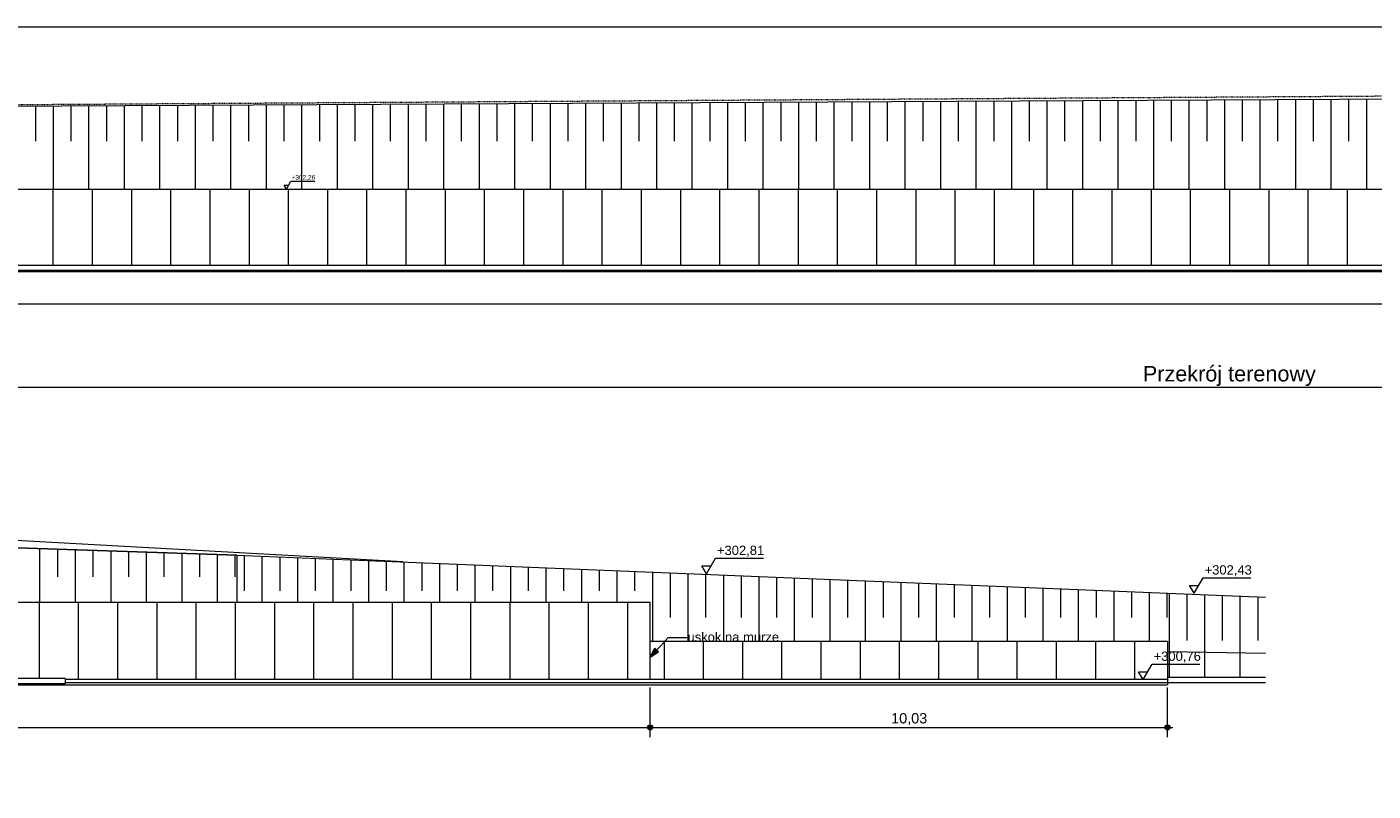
# Model space of a CAD drawing. Extents: x 250 to 10950, y 49 to 2920.
# Tile 6 of 23: x 2868 to 5477, y 1439 to 2920. Entities that reach past the tile are written whole.
import ezdxf
from ezdxf.enums import TextEntityAlignment as Align
from ezdxf.xclip import XClip

# ---------------------------------------------------------------- set-up
doc = ezdxf.new("R2010")
doc.units = 0
doc.header["$MEASUREMENT"] = 0
doc.header["$XCLIPFRAME"] = 0
doc.linetypes.add('Przerywana', pattern=[48, 24, -24])
doc.linetypes.add('Wipeout_Contour', pattern=[10000, 0, -10000])
for name, color, linetype in [('FORMA - Arch 01 - 820-G Rysunki Obrazki', 7, 'Continuous'), ('M01_Przekrój terenowy_9_0', 7, 'Continuous'), ('M01_Przekrój terenowy_9_01FORMA - PZT - Inne obiekty', 7, 'Continuous'), ('M01_Przekrój terenowy_9_09FORMA  - nawierzchnie MODEL', 7, 'Continuous'), ('M01_Przekrój terenowy_9__UKŁAD LODÓWEK I REGAŁÓW', 7, 'Continuous'), ('M01_Przekrój terenowy_9_FORMA - Arch 01 - PZT-3 Ukształtowanie terenu', 7, 'Continuous'), ('M02_Przekrój terenowy_6_0', 7, 'Continuous'), ('M02_Przekrój terenowy_6_01FORMA - PZT - Inne obiekty', 7, 'Continuous'), ('M02_Przekrój terenowy_6_09FORMA  - nawierzchnie MODEL', 7, 'Continuous'), ('M02_Przekrój terenowy_6__UKŁAD LODÓWEK I REGAŁÓW', 7, 'Continuous'), ('M02_Przekrój terenowy_6_FORMA - Arch 01 - PZT-3 Ukształtowanie terenu', 7, 'Continuous')]:
    doc.layers.add(name, color=color, linetype=linetype)
doc.styles.add('STYL_AUTOMATYCZNY_10', font='arial.ttf')
doc.styles.add('STYL_AUTOMATYCZNY_2', font='arial.ttf')

# ---------------------------------------------------------------- blocks, each defined once
blk = doc.blocks.new('*X18')
at = {"layer": 'M02_Przekrój terenowy_6_FORMA - Arch 01 - PZT-3 Ukształtowanie terenu', "color": 112, "linetype": 'Continuous', "lineweight": 13, "ltscale": 0.1, "true_color": 0x00bb5e}
for p, q in [((2893.7, 1805.2), (2893.7, 1909.5)), ((2928.1, 1854.4), (2928.1, 1908.3)), ((2962.5, 1805.2), (2962.5, 1907.1)), ((2996.9, 1854.4), (2996.9, 1905.9)), ((3031.3, 1805.2), (3031.3, 1904.8)), ((3065.7, 1854.4), (3065.7, 1903.6)), ((3100.1, 1805.2), (3100.1, 1902.4)), ((3134.5, 1854.4), (3134.5, 1901.2)), ((3168.9, 1805.2), (3168.9, 1900.1)), ((3203.2, 1854.4), (3203.2, 1898.9)), ((3237.6, 1805.2), (3237.6, 1897.7)), ((3272, 1854.4), (3272, 1896.5))]:
    blk.add_line(p, q, dxfattribs=at)
blk = doc.blocks.new('*X19')
at = {"layer": 'M02_Przekrój terenowy_6_FORMA - Arch 01 - PZT-3 Ukształtowanie terenu', "color": 112, "linetype": 'Continuous', "lineweight": 13, "ltscale": 0.1, "true_color": 0x00bb5e}
for p, q in [((5082.2, 1659.2), (5082.2, 1822.4)), ((5116.6, 1730.9), (5116.6, 1821)), ((5151, 1659.2), (5151, 1819.5)), ((5185.3, 1730.9), (5185.3, 1818.1)), ((5219.7, 1659.2), (5219.7, 1816.7)), ((5254.1, 1730.9), (5254.1, 1815.3))]:
    blk.add_line(p, q, dxfattribs=at)
blk = doc.blocks.new('*X20')
at = {"layer": 'M02_Przekrój terenowy_6_FORMA - Arch 01 - PZT-3 Ukształtowanie terenu', "color": 112, "linetype": 'Continuous', "lineweight": 13, "ltscale": 0.1, "true_color": 0x00bb5e}
for p, q in [((3290.1, 1827.1), (3290.1, 1895.8)), ((3324.4, 1805.2), (3324.4, 1894.4)), ((3358.8, 1827.1), (3358.8, 1893)), ((3393.2, 1805.2), (3393.2, 1891.6)), ((3427.6, 1827.1), (3427.6, 1890.2)), ((3462, 1805.2), (3462, 1888.8)), ((3496.4, 1827.1), (3496.4, 1887.4)), ((3530.8, 1805.2), (3530.8, 1886)), ((3565.2, 1827.1), (3565.2, 1884.5)), ((3599.6, 1805.2), (3599.6, 1883.1)), ((3634, 1827.1), (3634, 1881.7)), ((3668.3, 1805.2), (3668.3, 1880.3)), ((3702.7, 1827.1), (3702.7, 1878.9)), ((3737.1, 1805.2), (3737.1, 1877.5)), ((3771.5, 1827.1), (3771.5, 1876.1)), ((3805.9, 1805.2), (3805.9, 1874.7)), ((3840.3, 1827.1), (3840.3, 1873.3)), ((3874.7, 1805.2), (3874.7, 1871.9)), ((3909.1, 1827.1), (3909.1, 1870.4)), ((3943.5, 1805.2), (3943.5, 1869)), ((3977.9, 1827.1), (3977.9, 1867.6)), ((4012.2, 1805.2), (4012.2, 1866.2)), ((4046.6, 1827.1), (4046.6, 1864.8))]:
    blk.add_line(p, q, dxfattribs=at)
blk = doc.blocks.new('*X21')
at = {"layer": 'M02_Przekrój terenowy_6_FORMA - Arch 01 - PZT-3 Ukształtowanie terenu', "color": 112, "linetype": 'Continuous', "lineweight": 13, "ltscale": 0.1, "true_color": 0x00bb5e}
for p, q in [((4081, 1729.9), (4081, 1863.4)), ((4115.4, 1775.3), (4115.4, 1862)), ((4149.8, 1729.9), (4149.8, 1860.6)), ((4184.2, 1775.3), (4184.2, 1859.2)), ((4218.6, 1729.9), (4218.6, 1857.8)), ((4253, 1775.3), (4253, 1856.4)), ((4287.4, 1729.9), (4287.4, 1854.9)), ((4321.8, 1775.3), (4321.8, 1853.5)), ((4356.1, 1729.9), (4356.1, 1852.1)), ((4390.5, 1775.3), (4390.5, 1850.7)), ((4424.9, 1729.9), (4424.9, 1849.3)), ((4459.3, 1775.3), (4459.3, 1847.9)), ((4493.7, 1729.9), (4493.7, 1846.5)), ((4528.1, 1775.3), (4528.1, 1845.1)), ((4562.5, 1729.9), (4562.5, 1843.7)), ((4596.9, 1775.3), (4596.9, 1842.3)), ((4631.3, 1729.9), (4631.3, 1840.8)), ((4665.7, 1775.3), (4665.7, 1839.4)), ((4700, 1729.9), (4700, 1838)), ((4734.4, 1775.3), (4734.4, 1836.6)), ((4768.8, 1729.9), (4768.8, 1835.2)), ((4803.2, 1775.3), (4803.2, 1833.8)), ((4837.6, 1729.9), (4837.6, 1832.4)), ((4872, 1775.3), (4872, 1831)), ((4906.4, 1729.9), (4906.4, 1829.6)), ((4940.8, 1775.3), (4940.8, 1828.2)), ((4975.2, 1729.9), (4975.2, 1826.8)), ((5009.6, 1775.3), (5009.6, 1825.3)), ((5043.9, 1729.9), (5043.9, 1823.9)), ((5078.3, 1775.3), (5078.3, 1822.5))]:
    blk.add_line(p, q, dxfattribs=at)
blk = doc.blocks.new('Rysunek_7_6', base_point=(-24687366.2, 1659.2))
at = {"color": 254, "linetype": 'Wipeout_Contour', "lineweight": 0, "ltscale": 34249.817471}
blk.add_wipeout([(5078.8, 1645.2), (3274.9, 1645.2), (3274.9, 1439.2), (5268.7, 1439.2), (5268.7, 1659.2), (5078.8, 1659.2), (5078.8, 1655.2)], dxfattribs=at).dxf.layer = 'M02_Przekrój terenowy_6_0'
at = {"color": 254, "linetype": 'Wipeout_Contour', "lineweight": 0, "ltscale": 11964.336747}
blk.add_wipeout([(829.5, 1977.7), (872.2, 1803.2), (872.2, 1805.2), (923.8, 1805.2), (3274.9, 1896.4)], dxfattribs=at).dxf.layer = 'M02_Przekrój terenowy_6_09FORMA  - nawierzchnie MODEL'
at = {"layer": 'M02_Przekrój terenowy_6_0', "linetype": 'Continuous', "lineweight": 0, "true_color": 0x000000}
for points in [[(4071, 1562.6), (4071.4, 1560.7), (4072.5, 1559.1), (4074.1, 1558), (4076, 1557.6), (4077.9, 1558), (4079.5, 1559.1), (4080.6, 1560.7), (4081, 1562.6), (4080.6, 1564.5), (4079.5, 1566.2), (4077.9, 1567.2), (4076, 1567.6), (4074.1, 1567.2), (4072.5, 1566.2), (4071.4, 1564.5)], [(5073.8, 1562.6), (5074.2, 1560.7), (5075.2, 1559.1), (5076.9, 1558), (5078.8, 1557.6), (5080.7, 1558), (5082.3, 1559.1), (5083.4, 1560.7), (5083.8, 1562.6), (5083.4, 1564.5), (5082.3, 1566.2), (5080.7, 1567.2), (5078.8, 1567.6), (5076.9, 1567.2), (5075.2, 1566.2), (5074.2, 1564.5)]]:
    blk.add_hatch(color=18, dxfattribs=at).paths.add_polyline_path(points)
at = {"layer": 'M02_Przekrój terenowy_6_0', "color": 7, "linetype": 'Continuous', "lineweight": 13, "ltscale": 0.1}
for p, q in [((4076, 1543.9), (4076, 1557.6)), ((4081, 1562.6), (5073.8, 1562.6)), ((5078.8, 1543.9), (5078.8, 1557.6)), ((5083.8, 1562.6), (5088.8, 1562.6))]:
    blk.add_line(p, q, dxfattribs=at)
for centre in [(4076, 1562.6), (5078.8, 1562.6)]:
    blk.add_circle(centre, 5, dxfattribs=at)
at = {"layer": 'M02_Przekrój terenowy_6_0', "color": 7, "linetype": 'Continuous', "lineweight": 13, "insert": (4543.1, 1566.6), "char_height": 20, "width": 68.638, "attachment_point": 7, "style": 'STYL_AUTOMATYCZNY_10'}
blk.add_mtext('\\A1;{\\pql;\\fArial|b0|i0|c238|p0;\\W1.000000;10,03}', dxfattribs=at)
at = {"color": 254, "linetype": 'Wipeout_Contour', "lineweight": 0, "ltscale": 18239.681327}
blk.add_wipeout([(829.5, 1649.2), (829.5, 1439.2), (3274.9, 1439.2), (3274.9, 1645.2), (892.2, 1645.2), (892.2, 1655.2), (872.2, 1655.2), (872.2, 1649.2)], dxfattribs=at).dxf.layer = 'M02_Przekrój terenowy_6_0'
at = {"color": 254, "linetype": 'Wipeout_Contour', "lineweight": 0, "ltscale": 9550.845738}
blk.add_wipeout([(923.8, 1805.2), (3274.9, 1805.2), (3274.9, 1896.4)], dxfattribs=at).dxf.layer = 'M02_Przekrój terenowy_6_09FORMA  - nawierzchnie MODEL'
at = {"layer": 'M02_Przekrój terenowy_6_0', "color": 7, "linetype": 'Continuous', "lineweight": 13, "ltscale": 0.1}
blk.add_line((897.2, 1562.6), (4071, 1562.6), dxfattribs=at)
at = {"color": 254, "linetype": 'Wipeout_Contour', "lineweight": 0, "ltscale": 22181.605792}
blk.add_wipeout([(470.2, 2024.7), (470.2, 2024.5), (2623.6, 1918.1), (3274.9, 1896.4), (3275.1, 1896.4), (3597, 1883.2), (2473.2, 1945.2)], dxfattribs=at).dxf.layer = 'M02_Przekrój terenowy_6_0'
at = {"color": 254, "linetype": 'Wipeout_Contour', "lineweight": 0, "ltscale": 23312.786465}
blk.add_wipeout([(892.2, 1805.2), (892.2, 1655.2), (942.2, 1655.2), (942.2, 1657.2), (2942.2, 1657.2), (2942.2, 1655.2), (4076, 1655.2), (4076, 1805.2)], dxfattribs=at).dxf.layer = 'M02_Przekrój terenowy_6_01FORMA - PZT - Inne obiekty'
at = {"color": 254, "linetype": 'Wipeout_Contour', "lineweight": 0, "ltscale": 11600.931367}
blk.add_wipeout([(3655.6, 1805.2), (3274.9, 1896.4), (3274.9, 1805.2)], dxfattribs=at).dxf.layer = 'M02_Przekrój terenowy_6_09FORMA  - nawierzchnie MODEL'
at = {"color": 254, "linetype": 'Wipeout_Contour', "lineweight": 0, "ltscale": 23125.888888}
blk.add_wipeout([(942.2, 1655.2), (942.2, 1645.2), (5078.8, 1645.2), (5078.8, 1655.2), (2942.2, 1655.2), (2942.2, 1647.2), (942.2, 1647.2)], dxfattribs=at).dxf.layer = 'M02_Przekrój terenowy_6_09FORMA  - nawierzchnie MODEL'
at = {"layer": 'M02_Przekrój terenowy_6_0', "color": 7, "linetype": 'Continuous', "lineweight": 13, "ltscale": 0.1}
for p, q in [((4076, 1567.6), (4076, 1640.2)), ((5078.8, 1567.6), (5078.8, 1640.2))]:
    blk.add_line(p, q, dxfattribs=at)
at = {"layer": 'M02_Przekrój terenowy_6_09FORMA  - nawierzchnie MODEL', "color": 7, "linetype": 'Continuous', "lineweight": 18, "ltscale": 0.1}
for p, q in [((2942.2, 1657.2), (942.2, 1657.2)), ((2942.2, 1647.2), (942.2, 1647.2)), ((2942.2, 1657.2), (2942.2, 1647.2))]:
    blk.add_line(p, q, dxfattribs=at)
at = {"color": 254, "linetype": 'Wipeout_Contour', "lineweight": 0, "ltscale": 30794.47401}
blk.add_wipeout([(3274.9, 1896.4), (4878.9, 1729.9), (5078.8, 1729.9), (5078.8, 1709.2), (5268.7, 1709.9), (5268.7, 1814.7)], dxfattribs=at).dxf.layer = 'M02_Przekrój terenowy_6_09FORMA  - nawierzchnie MODEL'
at = {"layer": 'M02_Przekrój terenowy_6__UKŁAD LODÓWEK I REGAŁÓW', "color": 9, "linetype": 'Continuous', "lineweight": 13, "ltscale": 0.1}
for p, q in [((5130.1, 1822.5), (5147.5, 1852.5)), ((5147.5, 1852.5), (5240.4, 1852.5)), ((5130.1, 1822.5), (5121.4, 1837.5)), ((5121.4, 1837.5), (5138.8, 1837.5))]:
    blk.add_line(p, q, dxfattribs=at)
at = {"layer": 'M02_Przekrój terenowy_6__UKŁAD LODÓWEK I REGAŁÓW', "color": 6, "linetype": 'Continuous', "lineweight": 25, "insert": (5150.5, 1855.5), "char_height": 18, "width": 89.92, "attachment_point": 7, "style": 'STYL_AUTOMATYCZNY_2'}
blk.add_mtext('\\A1;{\\pql;\\fArial|b0|i0|c238|p0;\\W1.000000;+302,43}', dxfattribs=at)
at = {"color": 254, "linetype": 'Wipeout_Contour', "lineweight": 0, "ltscale": 21923.567953}
blk.add_wipeout([(3274.9, 1896.4), (3655.6, 1805.2), (4076, 1805.2), (4076, 1729.9), (4878.9, 1729.9)], dxfattribs=at).dxf.layer = 'M02_Przekrój terenowy_6_09FORMA  - nawierzchnie MODEL'
at = {"color": 254, "linetype": 'Wipeout_Contour', "lineweight": 0, "ltscale": 16435.488878}
blk.add_wipeout([(5268.7, 1709.9), (5078.8, 1709.2), (5268.7, 1706.1)], dxfattribs=at).dxf.layer = 'M02_Przekrój terenowy_6_09FORMA  - nawierzchnie MODEL'
at = {"layer": 'M02_Przekrój terenowy_6_0', "color": 7, "linetype": 'Continuous', "lineweight": 15, "ltscale": 0.1}
for p, q in [((829.5, 1977.7), (3274.9, 1896.4)), ((3597, 1883.2), (2473.2, 1945.2)), ((3274.9, 1896.4), (3275.1, 1896.4))]:
    blk.add_line(p, q, dxfattribs=at)
at = {"layer": 'M02_Przekrój terenowy_6_01FORMA - PZT - Inne obiekty', "color": 1, "linetype": 'Continuous', "lineweight": 13, "ltscale": 0.1}
blk.add_line((892.2, 1805.2), (4076, 1805.2), dxfattribs=at)
at = {"layer": 'M02_Przekrój terenowy_6_09FORMA  - nawierzchnie MODEL', "color": 251, "linetype": 'Continuous', "lineweight": 13, "ltscale": 0.1, "true_color": 0x606060}
for q in [(829.5, 1977.7), (3274.9, 1805.2), (5268.7, 1814.7)]:
    blk.add_line((3274.9, 1896.4), q, dxfattribs=at)
at = {"layer": 'M02_Przekrój terenowy_6__UKŁAD LODÓWEK I REGAŁÓW', "color": 9, "linetype": 'Continuous', "lineweight": 13, "ltscale": 0.1}
for p, q in [((4185.1, 1860.4), (4202.5, 1890.4)), ((4202.5, 1890.4), (4295.5, 1890.4)), ((4185.1, 1860.4), (4176.4, 1875.4)), ((4176.4, 1875.4), (4193.8, 1875.4))]:
    blk.add_line(p, q, dxfattribs=at)
at = {"layer": 'M02_Przekrój terenowy_6_0', "color": 7, "linetype": 'Continuous', "lineweight": 13, "ltscale": 0.1}
for name in ['*X18', '*X20']:
    blk.add_blockref(name, (0, 0), dxfattribs=at)
at = {"layer": 'M02_Przekrój terenowy_6__UKŁAD LODÓWEK I REGAŁÓW', "color": 6, "linetype": 'Continuous', "lineweight": 25, "insert": (4205.5, 1893.4), "char_height": 18, "width": 89.92, "attachment_point": 7, "style": 'STYL_AUTOMATYCZNY_2'}
blk.add_mtext('\\A1;{\\pql;\\fArial|b0|i0|c238|p0;\\W1.000000;+302,81}', dxfattribs=at)
at = {"color": 254, "linetype": 'Wipeout_Contour', "lineweight": 0, "ltscale": 19534.049194}
blk.add_wipeout([(4076, 1655.2), (5078.8, 1655.2), (5078.8, 1729.9), (4076, 1729.9)], dxfattribs=at).dxf.layer = 'M02_Przekrój terenowy_6_01FORMA - PZT - Inne obiekty'
at = {"layer": 'M02_Przekrój terenowy_6_0', "linetype": 'Continuous', "lineweight": 0, "true_color": 0x000000}
blk.add_hatch(color=18, dxfattribs=at).paths.add_polyline_path([(4076, 1698.8), (4092.3, 1709.2), (4085, 1715.9)])
at = {"layer": 'M02_Przekrój terenowy_6_FORMA - Arch 01 - PZT-3 Ukształtowanie terenu', "linetype": 'Continuous', "lineweight": 5}
h = blk.add_hatch(dxfattribs=at)
h.set_pattern_fill('Podłoga_z_desek_0006', color=252, style=0, pattern_type=2)
h.set_pattern_definition([(270, (1448.52, 1731.03), (76, 0), [])])
h.paths.add_polyline_path([(889, 1804.9), (889, 1657.2), (4076, 1657.2), (4076, 1804.9)])
at = {"layer": 'M02_Przekrój terenowy_6_0', "color": 7, "linetype": 'Continuous', "lineweight": 13, "ltscale": 0.1}
for p, q in [((4088.7, 1712.6), (4110.9, 1736.7)), ((4110.9, 1736.7), (4148.5, 1736.7)), ((4076, 1698.8), (4085, 1715.9)), ((4076, 1698.8), (4092.3, 1709.2)), ((4085, 1715.9), (4092.3, 1709.2))]:
    blk.add_line(p, q, dxfattribs=at)
at = {"layer": 'M02_Przekrój terenowy_6_01FORMA - PZT - Inne obiekty', "color": 1, "linetype": 'Continuous', "lineweight": 13, "ltscale": 0.1}
for p, q in [((4076, 1655.2), (4076, 1805.2)), ((4076, 1729.9), (5078.8, 1729.9))]:
    blk.add_line(p, q, dxfattribs=at)
at = {"layer": 'M02_Przekrój terenowy_6_09FORMA  - nawierzchnie MODEL', "color": 251, "linetype": 'Continuous', "lineweight": 13, "ltscale": 0.1, "true_color": 0x606060}
blk.add_line((942.2, 1645.2), (5078.8, 1645.2), dxfattribs=at)
at = {"layer": 'M02_Przekrój terenowy_6__UKŁAD LODÓWEK I REGAŁÓW', "color": 9, "linetype": 'Continuous', "lineweight": 13, "ltscale": 0.1}
for p, q in [((5031.3, 1655.2), (5022.6, 1670.2)), ((5022.6, 1670.2), (5040, 1670.2)), ((5031.3, 1655.2), (5048.7, 1685.2))]:
    blk.add_line(p, q, dxfattribs=at)
at = {"layer": 'M02_Przekrój terenowy_6_0', "color": 7, "linetype": 'Continuous', "lineweight": 13, "ltscale": 0.1}
blk.add_blockref('*X21', (0, 0), dxfattribs=at)
at = {"layer": 'M02_Przekrój terenowy_6_0', "color": 7, "linetype": 'Continuous', "lineweight": 13, "insert": (4148.5, 1737.6), "char_height": 18, "attachment_point": 4, "style": 'STYL_AUTOMATYCZNY_10'}
blk.add_mtext('\\A1;{\\pql;\\fArial|b0|i0|c238|p0;\\W1.000000;uskok na murze}', dxfattribs=at)
at = {"color": 254, "linetype": 'Wipeout_Contour', "lineweight": 0, "ltscale": 21763.53302}
blk.add_wipeout([(5078.8, 1709.2), (5078.8, 1659.2), (5268.7, 1659.9), (5268.7, 1706.1)], dxfattribs=at).dxf.layer = 'M02_Przekrój terenowy_6_09FORMA  - nawierzchnie MODEL'
at = {"layer": 'M02_Przekrój terenowy_6_01FORMA - PZT - Inne obiekty', "color": 1, "linetype": 'Continuous', "lineweight": 13, "ltscale": 0.1}
blk.add_line((5078.8, 1729.9), (5078.8, 1700.3), dxfattribs=at)
at = {"layer": 'M02_Przekrój terenowy_6_09FORMA  - nawierzchnie MODEL', "color": 251, "linetype": 'Continuous', "lineweight": 13, "ltscale": 0.1, "true_color": 0x606060}
blk.add_line((5268.7, 1706.1), (5078.8, 1709.2), dxfattribs=at)
at = {"layer": 'M02_Przekrój terenowy_6__UKŁAD LODÓWEK I REGAŁÓW', "color": 9, "linetype": 'Continuous', "lineweight": 13, "ltscale": 0.1}
blk.add_line((5048.7, 1685.2), (5141.6, 1685.2), dxfattribs=at)
at = {"layer": 'M02_Przekrój terenowy_6__UKŁAD LODÓWEK I REGAŁÓW', "color": 6, "linetype": 'Continuous', "lineweight": 25, "insert": (5051.7, 1688.2), "char_height": 18, "width": 89.92, "attachment_point": 7, "style": 'STYL_AUTOMATYCZNY_2'}
blk.add_mtext('\\A1;{\\pql;\\fArial|b0|i0|c238|p0;\\W1.000000;+300,76}', dxfattribs=at)
at = {"color": 254, "linetype": 'Wipeout_Contour', "lineweight": 0, "ltscale": 16389.983239}
blk.add_wipeout([(5268.7, 1659.9), (5078.8, 1659.2), (5268.7, 1659.2)], dxfattribs=at).dxf.layer = 'M02_Przekrój terenowy_6_09FORMA  - nawierzchnie MODEL'
at = {"layer": 'M02_Przekrój terenowy_6_FORMA - Arch 01 - PZT-3 Ukształtowanie terenu', "linetype": 'Continuous', "lineweight": 5}
h = blk.add_hatch(dxfattribs=at)
h.set_pattern_fill('Podłoga_z_desek_0006', color=252, style=0, pattern_type=2)
h.set_pattern_definition([(270, (4635.53, 1731.02), (76, 0), [])])
h.paths.add_polyline_path([(4076, 1729.9), (4076, 1657.1), (5078.8, 1657.1), (5078.8, 1729.9)])
at = {"layer": 'M02_Przekrój terenowy_6_01FORMA - PZT - Inne obiekty', "color": 1, "linetype": 'Continuous', "lineweight": 13, "ltscale": 0.1}
blk.add_line((5078.8, 1659.2), (5078.8, 1655.2), dxfattribs=at)
at = {"layer": 'M02_Przekrój terenowy_6_09FORMA  - nawierzchnie MODEL', "color": 251, "linetype": 'Continuous', "lineweight": 13, "ltscale": 0.1, "true_color": 0x606060}
for p, q in [((5078.8, 1700.3), (5078.8, 1659.2)), ((5078.8, 1655.2), (2942.2, 1655.2)), ((5268.7, 1659.2), (5078.8, 1659.2)), ((5078.8, 1655.2), (5078.8, 1645.2))]:
    blk.add_line(p, q, dxfattribs=at)
at = {"layer": 'M02_Przekrój terenowy_6_09FORMA  - nawierzchnie MODEL', "color": 7, "linetype": 'Continuous', "lineweight": 18, "ltscale": 0.1, "flags": 128}
blk.add_lwpolyline([(5268.7, 1649.2), (3255.3, 1649.2), (3254.4, 1649.2), (3252, 1649.2), (3248.9, 1649.2), (3245.3, 1649.2), (3241.3, 1649.2), (3236.7, 1649.2), (3231.8, 1649.2), (3226.5, 1649.2), (3220.9, 1649.2), (3215.1, 1649.2), (3209.1, 1649.2), (3019, 1649.2), (3017.8, 1649.2), (3016.5, 1649.2), (3015.1, 1649.2), (3014, 1649.2), (2942.2, 1649.2)], dxfattribs=at)
at = {"layer": 'M02_Przekrój terenowy_6_0', "color": 7, "linetype": 'Continuous', "lineweight": 13, "ltscale": 0.1}
blk.add_blockref('*X19', (0, 0), dxfattribs=at)
blk = doc.blocks.new('*X28')
at = {"layer": 'M01_Przekrój terenowy_9_FORMA - Arch 01 - PZT-3 Ukształtowanie terenu', "color": 112, "linetype": 'Continuous', "lineweight": 13, "ltscale": 0.05, "true_color": 0x00bb5e}
for p, q in [((2885.4, 2698.8), (2885.4, 2766)), ((2919.8, 2605.8), (2919.8, 2766.2)), ((2954.2, 2698.8), (2954.2, 2766.3)), ((2988.6, 2605.8), (2988.6, 2766.5)), ((3023, 2698.8), (3023, 2766.7)), ((3057.4, 2605.8), (3057.4, 2766.9)), ((3091.8, 2698.8), (3091.8, 2767.1)), ((3126.1, 2605.8), (3126.1, 2767.3)), ((3160.5, 2698.8), (3160.5, 2767.4)), ((3194.9, 2605.8), (3194.9, 2767.6)), ((3229.3, 2698.8), (3229.3, 2767.8)), ((3263.7, 2605.8), (3263.7, 2768)), ((3298.1, 2698.8), (3298.1, 2768.2)), ((3332.5, 2605.8), (3332.5, 2768.4)), ((3366.9, 2698.8), (3366.9, 2768.5)), ((3401.3, 2605.8), (3401.3, 2768.7)), ((3435.7, 2698.8), (3435.7, 2768.9)), ((3470, 2605.8), (3470, 2769.1)), ((3504.4, 2698.8), (3504.4, 2769.3)), ((3538.8, 2605.8), (3538.8, 2769.5)), ((3573.2, 2698.8), (3573.2, 2769.6)), ((3607.6, 2605.8), (3607.6, 2769.8)), ((3642, 2698.8), (3642, 2770)), ((3676.4, 2605.8), (3676.4, 2770.2)), ((3710.8, 2698.8), (3710.8, 2770.4)), ((3745.2, 2605.8), (3745.2, 2770.6)), ((3779.6, 2698.8), (3779.6, 2770.7)), ((3813.9, 2605.8), (3813.9, 2770.9)), ((3848.3, 2698.8), (3848.3, 2771.1)), ((3882.7, 2605.8), (3882.7, 2771.3)), ((3917.1, 2698.8), (3917.1, 2771.5)), ((3951.5, 2605.8), (3951.5, 2771.7)), ((3985.9, 2698.8), (3985.9, 2771.8)), ((4020.3, 2605.8), (4020.3, 2772)), ((4054.7, 2698.8), (4054.7, 2772.2)), ((4089.1, 2605.8), (4089.1, 2772.4)), ((4123.5, 2698.8), (4123.5, 2772.6)), ((4157.8, 2605.8), (4157.8, 2772.8)), ((4192.2, 2698.8), (4192.2, 2772.9)), ((4226.6, 2605.8), (4226.6, 2773.1)), ((4261, 2698.8), (4261, 2773.3)), ((4295.4, 2605.8), (4295.4, 2773.5)), ((4329.8, 2698.8), (4329.8, 2773.7)), ((4364.2, 2605.8), (4364.2, 2773.9)), ((4398.6, 2698.8), (4398.6, 2774)), ((4433, 2605.8), (4433, 2774.2)), ((4467.4, 2698.8), (4467.4, 2774.4)), ((4501.7, 2605.8), (4501.7, 2774.6)), ((4536.1, 2698.8), (4536.1, 2774.8)), ((4570.5, 2605.8), (4570.5, 2775)), ((4604.9, 2698.8), (4604.9, 2775.1)), ((4639.3, 2605.8), (4639.3, 2775.3)), ((4673.7, 2698.8), (4673.7, 2775.5)), ((4708.1, 2605.8), (4708.1, 2775.7)), ((4742.5, 2698.8), (4742.5, 2775.9)), ((4776.9, 2605.8), (4776.9, 2776.1)), ((4811.3, 2698.8), (4811.3, 2776.2)), ((4845.6, 2605.8), (4845.6, 2776.4)), ((4880, 2698.8), (4880, 2776.6)), ((4914.4, 2605.8), (4914.4, 2776.8)), ((4948.8, 2698.8), (4948.8, 2777)), ((4983.2, 2605.8), (4983.2, 2777.2)), ((5017.6, 2698.8), (5017.6, 2777.3)), ((5052, 2605.8), (5052, 2777.5)), ((5086.4, 2698.8), (5086.4, 2777.7)), ((5120.8, 2605.8), (5120.8, 2777.9)), ((5155.2, 2698.8), (5155.2, 2778.1)), ((5189.5, 2605.8), (5189.5, 2778.3)), ((5223.9, 2698.8), (5223.9, 2778.4)), ((5258.3, 2605.8), (5258.3, 2778.6)), ((5292.7, 2698.8), (5292.7, 2778.8)), ((5327.1, 2605.8), (5327.1, 2779)), ((5361.5, 2698.8), (5361.5, 2779.2)), ((5395.9, 2605.8), (5395.9, 2779.4)), ((5430.3, 2698.8), (5430.3, 2779.5)), ((5464.7, 2605.8), (5464.7, 2779.7))]:
    blk.add_line(p, q, dxfattribs=at)
blk = doc.blocks.new('Rysunek_10_9', base_point=(29086526.4, 2459.8))
at = {"color": 254, "linetype": 'Wipeout_Contour', "lineweight": 0, "ltscale": 59420.478624}
blk.add_wipeout([(497.1, 2319.9), (9795.8, 2319.9), (9795.8, 2449.8), (9466.9, 2449.8), (9466.9, 2445.8), (9416.9, 2445.8), (712.2, 2445.8), (712.2, 2449.8), (497.1, 2449.8)], dxfattribs=at).dxf.layer = 'M01_Przekrój terenowy_9_0'
at = {"color": 254, "linetype": 'Wipeout_Contour', "lineweight": 0, "ltscale": 43329.85903}
blk.add_wipeout([(1958.4, 2605.8), (9486.9, 2605.8), (9486.9, 2603.8), (9806.1, 2802.8), (9804.2, 2802.8)], dxfattribs=at).dxf.layer = 'M01_Przekrój terenowy_9_09FORMA  - nawierzchnie MODEL'
at = {"layer": 'M01_Przekrój terenowy_9_0', "color": 7, "linetype": 'Continuous', "lineweight": 13, "ltscale": 0.05}
blk.add_line((1830.3, 2383.7), (9464.4, 2383.7), dxfattribs=at)
at = {"color": 254, "linetype": 'Wipeout_Contour', "lineweight": 0, "ltscale": 22136.941345}
blk.add_wipeout([(9804.2, 2802.8), (497.1, 2753.3), (497.1, 2743.4), (1668.3, 2605.8), (1958.4, 2605.8)], dxfattribs=at).dxf.layer = 'M01_Przekrój terenowy_9_09FORMA  - nawierzchnie MODEL'
at = {"layer": 'M01_Przekrój terenowy_9__UKŁAD LODÓWEK I REGAŁÓW', "color": 9, "linetype": 'Continuous', "lineweight": 13, "ltscale": 0.05}
blk.add_line((3379.8, 2620.8), (3426.2, 2620.8), dxfattribs=at)
at = {"layer": 'M01_Przekrój terenowy_9__UKŁAD LODÓWEK I REGAŁÓW', "color": 6, "linetype": 'Continuous', "lineweight": 25, "insert": (3381.3, 2622.3), "char_height": 9, "width": 44.96, "attachment_point": 7, "style": 'STYL_AUTOMATYCZNY_2'}
blk.add_mtext('\\A1;{\\pql;\\fArial|b0|i0|c238|p0;\\W1.000000;+302,26}', dxfattribs=at)
at = {"color": 254, "linetype": 'Wipeout_Contour', "lineweight": 0, "ltscale": 23193.955553}
blk.add_wipeout([(497.1, 2753.3), (9804.2, 2802.8), (9806.1, 2802.8)], dxfattribs=at).dxf.layer = 'M01_Przekrój terenowy_9_0'
at = {"color": 254, "linetype": 'Wipeout_Contour', "lineweight": 0, "ltscale": 45307.489562}
blk.add_wipeout([(1827.8, 2457.8), (9416.9, 2457.8), (9416.9, 2455.8), (9466.9, 2455.8), (9466.9, 2605.8), (1827.8, 2605.8)], dxfattribs=at).dxf.layer = 'M01_Przekrój terenowy_9_01FORMA - PZT - Inne obiekty'
at = {"layer": 'M01_Przekrój terenowy_9_01FORMA - PZT - Inne obiekty', "color": 1, "linetype": 'Continuous', "lineweight": 13, "ltscale": 0.05}
blk.add_line((1827.8, 2605.8), (9466.9, 2605.8), dxfattribs=at)
at = {"layer": 'M01_Przekrój terenowy_9__UKŁAD LODÓWEK I REGAŁÓW', "color": 9, "linetype": 'Continuous', "lineweight": 13, "ltscale": 0.05}
for p, q in [((3371.1, 2605.8), (3366.7, 2613.3)), ((3366.7, 2613.3), (3375.4, 2613.3)), ((3371.1, 2605.8), (3379.8, 2620.8))]:
    blk.add_line(p, q, dxfattribs=at)
at = {"color": 254, "linetype": 'Wipeout_Contour', "lineweight": 0, "ltscale": 25231.71899}
blk.add_wipeout([(497.1, 2753.3), (8429.2, 2803.9), (6194.2, 2790), (2829.9, 2768.8), (497.1, 2753.4)], dxfattribs=at).dxf.layer = 'M01_Przekrój terenowy_9_0'
at = {"color": 254, "linetype": 'Wipeout_Contour', "lineweight": 0, "ltscale": 28729.549609}
blk.add_wipeout([(1877.8, 2445.8), (9416.9, 2445.8), (9416.9, 2447.8), (1904.8, 2447.8), (1877.8, 2447.8)], dxfattribs=at).dxf.layer = 'M01_Przekrój terenowy_9_09FORMA  - nawierzchnie MODEL'
at = {"layer": 'M01_Przekrój terenowy_9_FORMA - Arch 01 - PZT-3 Ukształtowanie terenu', "linetype": 'Continuous', "lineweight": 5}
h = blk.add_hatch(dxfattribs=at)
h.set_pattern_fill('Podłoga_z_desek_0009', color=252, style=0, pattern_type=2)
h.set_pattern_definition([(270, (2387.32, 2531.71), (76, 0), [])])
h.paths.add_polyline_path([(1827.8, 2605.6), (1827.8, 2457.8), (9470.4, 2457.8), (9470.4, 2605.6)])
at = {"layer": 'M01_Przekrój terenowy_9_0', "color": 7, "linetype": 'Continuous', "lineweight": 15, "ltscale": 0.05}
blk.add_line((9806.2, 2802.8), (497.1, 2753.3), dxfattribs=at)
at = {"layer": 'M01_Przekrój terenowy_9_0', "color": 7, "linetype": 'Przerywana', "lineweight": 13, "ltscale": 0.05}
blk.add_line((6194.2, 2790), (2829.9, 2768.8), dxfattribs=at)
at = {"layer": 'M01_Przekrój terenowy_9_09FORMA  - nawierzchnie MODEL', "color": 251, "linetype": 'Continuous', "lineweight": 13, "ltscale": 0.05, "true_color": 0x606060}
blk.add_line((1877.8, 2445.8), (9416.9, 2445.8), dxfattribs=at)
at = {"layer": 'M01_Przekrój terenowy_9_09FORMA  - nawierzchnie MODEL', "color": 7, "linetype": 'Continuous', "lineweight": 18, "ltscale": 0.05, "flags": 128}
for points in [[(9416.9, 2457.8), (1904.8, 2457.8), (762.2, 2457.8)], [(9416.9, 2447.8), (1904.8, 2447.8), (762.2, 2447.8)]]:
    blk.add_lwpolyline(points, dxfattribs=at)
at = {"layer": 'M01_Przekrój terenowy_9_0', "color": 7, "linetype": 'Continuous', "lineweight": 13, "ltscale": 0.05}
blk.add_blockref('*X28', (0, 0), dxfattribs=at)
blk = doc.blocks.new('Wbudowany tytuł rysunku[9]', base_point=(497.1, 2319.9))
at = {"layer": 'FORMA - Arch 01 - 820-G Rysunki Obrazki', "color": 7, "linetype": 'Continuous', "lineweight": 13, "ltscale": 0.1}
blk.add_line((497.1, 2221.9), (9899.9, 2221.9), dxfattribs=at)
at = {"layer": 'FORMA - Arch 01 - 820-G Rysunki Obrazki', "color": 7, "lineweight": 13, "style": 'STYL_AUTOMATYCZNY_10'}
blk.add_attdef('AC_DrawingNumber', text='', height=30, dxfattribs=at).set_placement((497.1, 2263.1), align=Align.TOP_LEFT)
blk.add_attdef('AC_DrawingName', text='', height=30, dxfattribs=at).set_placement((5198.5, 2263.1), align=Align.TOP_CENTER)
blk.add_attdef('AC_DrawingScale', text='', height=30, dxfattribs=at).set_placement((9899.9, 2263.1), align=Align.TOP_RIGHT)

msp = doc.modelspace()

# ---------------------------------------------------------------- linework, layer by layer
at = {"color": 7, "linetype": 'Continuous', "lineweight": 13, "ltscale": 0.1}
msp.add_line((250, 2920), (10950, 2920), dxfattribs=at)

# ---------------------------------------------------------------- block references
at = {"layer": 'FORMA - Arch 01 - 820-G Rysunki Obrazki', "color": 7, "linetype": 'Continuous', "lineweight": 13, "ltscale": 0.1}
ref = msp.add_blockref('Rysunek_10_9', (29086526.4, 2459.8), dxfattribs=at)
XClip(ref).set_block_clipping_path([(497.0647820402, 2319.9099565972), (9899.8716553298, 2826.6406635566)])
at = {"layer": 'FORMA - Arch 01 - 820-G Rysunki Obrazki', "color": 7, "lineweight": 13}
ref = msp.add_blockref('Wbudowany tytuł rysunku[9]', (497.1, 2319.9), dxfattribs=at)
ref.add_attrib('AC_DrawingName', 'Przekrój terenowy', dxfattribs={"color": 7, "lineweight": 13, "height": 30, "style": 'STYL_AUTOMATYCZNY_10'}).set_placement((5198.5, 2263.1), align=Align.TOP_CENTER)
at = {"layer": 'FORMA - Arch 01 - 820-G Rysunki Obrazki', "color": 7, "linetype": 'Continuous', "lineweight": 13, "ltscale": 0.1}
ref = msp.add_blockref('Rysunek_7_6', (-24687366.2, 1659.2), dxfattribs=at)
XClip(ref).set_block_clipping_path([(470.2054704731, 1439.2297221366), (5268.6699270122, 2143.9048447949)])

doc.saveas('drawing.dxf')
